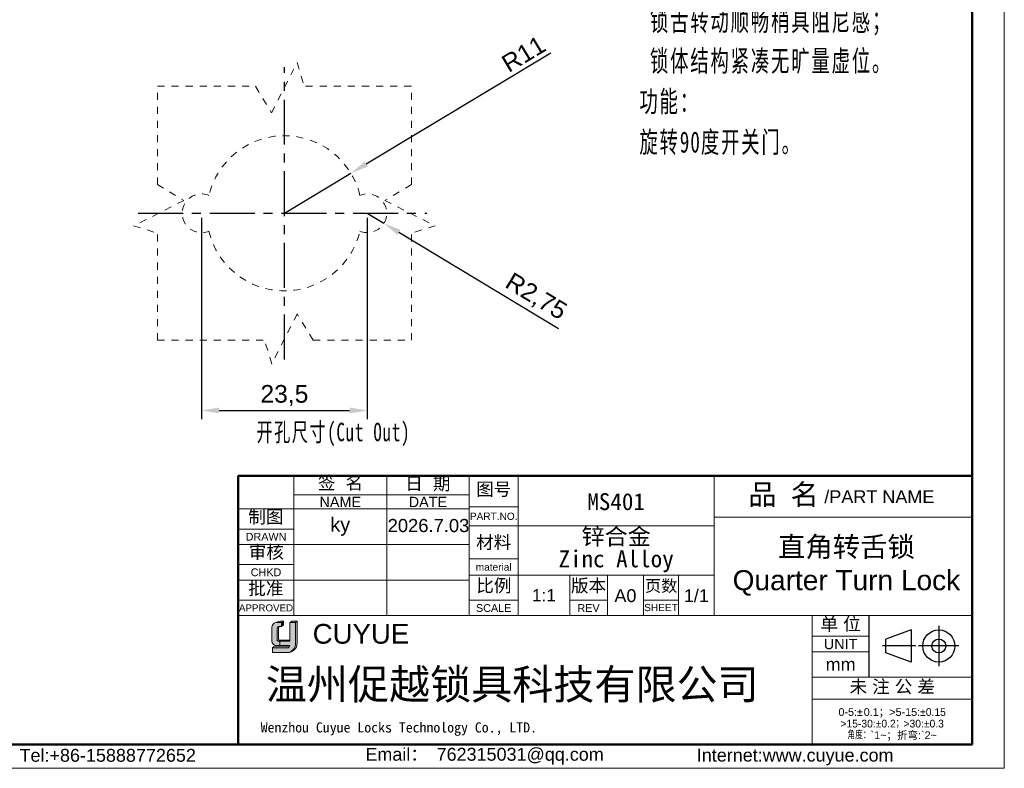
# Model space of a CAD drawing. Header units: millimetres. Extents: x 1259 to 1531, y 1568 to 1760.
# Tile 8 of 9: x 1391 to 1531, y 1568 to 1674. Entities that reach past the tile are written whole.
import ezdxf

# ---------------------------------------------------------------- set-up
doc = ezdxf.new("R2010")
doc.units = ezdxf.units.MM
doc.linetypes.add('CENTER', pattern=[10.159999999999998, 6.35, -1.27, 1.27, -1.27])
doc.linetypes.add('虚线', pattern=[2, 1, -1])
for name, color, linetype, lineweight in [('0007', 7, 'Continuous', 5), ('实线层', 7, 'Continuous', 25), ('尺寸线层', 3, 'Continuous', 18), ('粗实线层', 7, 'Continuous', 50), ('细实线层', 3, 'Continuous', 18), ('虚线层', 6, '虚线', 18)]:
    doc.layers.add(name, color=color, linetype=linetype, lineweight=lineweight)
doc.layers.add('中心线层', color=1, linetype='CENTER')
doc.styles.add('ARIAL', font='arial.ttf')
doc.styles.get("Standard").update_dxf_attribs({"font": 'arial.ttf'})
doc.styles.add('TEXTSTYLE_2', font='arial.ttf')
doc.styles.add('TEXTSTYLE_3', font='arial.ttf')
doc.styles.add('TEXTSTYLE_4', font='arial.ttf')
doc.styles.add('标准', font='txt', dxfattribs={"width": 0.667})
doc.dimstyles.new('ISO-25', dxfattribs={"dimtxt": 2.5, "dimasz": 2.5, "dimexe": 1.25, "dimexo": 0.625, "dimtad": 1, "dimtxsty": 'Standard', "dimcen": 2.5, "dimadec": 0, "dimazin": 0, "dimtfac": 1, "dimtmove": 0, "dimatfit": 3, "dimfxl": 1, "dimarcsym": 0})

# ---------------------------------------------------------------- blocks, each defined once
blk = doc.blocks.new('*D18')
at = {"layer": 'Defpoints', "color": 0, "transparency": 16777216}
for p in [(1440.390889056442, 1646.409287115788), (1442.744943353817, 1644.987693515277)]:
    blk.add_point(p, dxfattribs=at)
at = {"layer": '尺寸线层', "color": 0, "linetype": 'Continuous', "lineweight": -2, "transparency": 16777216}
for p, q in [((1440.390889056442, 1646.409287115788), (1442.744943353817, 1644.987693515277)), ((1467.50239569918, 1630.036876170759), (1444.884992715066, 1643.695335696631))]:
    blk.add_line(p, q, dxfattribs=at)
at = {"layer": '尺寸线层', "color": 0, "transparency": 16777216}
blk.add_solid([(1445.10038568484, 1644.052010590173), (1444.669599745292, 1643.33866080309), (1442.744943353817, 1644.987693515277)], dxfattribs=at)
at = {"layer": '尺寸线层', "color": 0, "transparency": 16777216, "insert": (1464.255614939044, 1634.482788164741), "char_height": 2.5, "attachment_point": 5, "rotation": 328.8725750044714}
blk.add_mtext('R2,75', dxfattribs=at)
blk = doc.blocks.new('*D19')
at = {"layer": 'Defpoints', "color": 0, "transparency": 16777216}
for p in [(1438.066522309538, 1652.080039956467), (1428.640889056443, 1646.409287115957)]:
    blk.add_point(p, dxfattribs=at)
at = {"layer": '尺寸线层', "color": 0, "linetype": 'Continuous', "lineweight": -2, "transparency": 16777216}
for p, q in [((1466.401503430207, 1669.12724202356), (1440.208711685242, 1653.368847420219)), ((1428.640889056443, 1646.409287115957), (1438.066522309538, 1652.080039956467))]:
    blk.add_line(p, q, dxfattribs=at)
at = {"layer": '尺寸线层', "color": 0, "transparency": 16777216}
blk.add_solid([(1439.993910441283, 1653.725878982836), (1440.423512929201, 1653.011815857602), (1438.066522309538, 1652.080039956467)], dxfattribs=at)
at = {"layer": '尺寸线层', "color": 0, "transparency": 16777216, "insert": (1462.544104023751, 1669.000663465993), "char_height": 2.5, "attachment_point": 5, "rotation": 31.03241847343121}
blk.add_mtext('R11', dxfattribs=at)
blk = doc.blocks.new('*D20')
at = {"layer": 'Defpoints', "color": 0, "transparency": 16777216}
for p in [(1416.890889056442, 1646.409287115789), (1440.390889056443, 1646.409287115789), (1440.390889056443, 1618.441827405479)]:
    blk.add_point(p, dxfattribs=at)
at = {"layer": '尺寸线层', "color": 0, "linetype": 'Continuous', "lineweight": -2, "transparency": 16777216}
for p, q in [((1416.890889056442, 1645.784287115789), (1416.890889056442, 1617.191827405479)), ((1440.390889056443, 1645.784287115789), (1440.390889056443, 1617.191827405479)), ((1419.390889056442, 1618.441827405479), (1437.890889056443, 1618.441827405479))]:
    blk.add_line(p, q, dxfattribs=at)
at = {"layer": '尺寸线层', "color": 0, "transparency": 16777216}
for points in [[(1419.390889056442, 1618.858494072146), (1419.390889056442, 1618.025160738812), (1416.890889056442, 1618.441827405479)], [(1437.890889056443, 1618.858494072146), (1437.890889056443, 1618.025160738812), (1440.390889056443, 1618.441827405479)]]:
    blk.add_solid(points, dxfattribs=at)
at = {"layer": '尺寸线层', "color": 0, "transparency": 16777216, "insert": (1428.640889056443, 1620.569214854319), "char_height": 2.5, "attachment_point": 5}
blk.add_mtext('23,5', dxfattribs=at)

msp = doc.modelspace()

# ---------------------------------------------------------------- hatches: boundary and pattern name
at = {"layer": '实线层'}
h = msp.add_hatch(color=30, dxfattribs=at)
edge = h.paths.add_edge_path(flags=0)
edge.add_arc((1427.871959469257, 1587.569248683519), 0.2611549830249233, 103.89623382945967, 180.1196323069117, ccw=False)
edge.add_line((1427.809239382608, 1587.822760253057), (1428.217569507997, 1587.822760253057))
edge.add_line((1428.217569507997, 1587.822760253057), (1428.217569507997, 1588.38152621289))
edge.add_line((1428.217569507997, 1588.38152621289), (1427.396960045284, 1588.38152621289))
edge.add_arc((1427.654085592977, 1587.610852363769), 0.8124356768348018, 108.4506221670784, 173.4013944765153)
edge.add_line((1426.847031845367, 1587.70421176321), (1426.847031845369, 1585.730941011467))
edge.add_arc((1427.54220939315, 1585.795704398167), 0.698187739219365, 185.3223660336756, 272.7233690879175)
edge.add_line((1427.575382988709, 1585.098305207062), (1428.012873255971, 1585.098305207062))
edge.add_line((1428.012873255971, 1585.098305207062), (1428.01287325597, 1585.730941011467))
edge.add_line((1428.01287325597, 1585.730941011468), (1427.815929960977, 1585.730941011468))
edge.add_arc((1427.799508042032, 1585.919086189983), 0.1888604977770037, 177.6597996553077, 274.98831874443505, ccw=False)
edge.add_line((1427.610805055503, 1585.926797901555), (1427.610805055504, 1587.568703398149))
h = msp.add_hatch(color=254, dxfattribs=at)
h.paths.add_polyline_path([(1427.993793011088, 1588.547723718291), (1427.396960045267, 1588.38152621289), (1428.217569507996, 1588.38152621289), (1428.499796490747, 1588.547723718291)], flags=0)
h.paths.add_polyline_path([(1429.419564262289, 1588.38152621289), (1430.219016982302, 1588.38152621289), (1430.453968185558, 1588.547723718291), (1429.714258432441, 1588.547723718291)], flags=0)
h = msp.add_hatch(color=251, dxfattribs=at)
edge = h.paths.add_edge_path(flags=0)
edge.add_line((1427.799138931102, 1586.040420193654), (1427.799138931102, 1587.568703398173))
edge.add_arc((1428.060293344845, 1587.569248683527), 0.2611549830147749, 103.89623382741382, 180.1196323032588, ccw=False)
edge.add_line((1427.997573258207, 1587.822760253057), (1427.809239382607, 1587.822760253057))
edge.add_arc((1427.871959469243, 1587.569248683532), 0.2611549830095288, 103.8962338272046, 180.1196323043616)
edge.add_line((1427.610805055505, 1587.568703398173), (1427.610805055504, 1585.926797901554))
edge.add_arc((1427.799508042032, 1585.919086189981), 0.1888604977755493, 177.6597996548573, 274.9883187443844)
edge.add_line((1427.815929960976, 1585.730941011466), (1429.419564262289, 1585.730941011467))
edge.add_line((1429.419564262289, 1585.730941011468), (1429.419564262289, 1585.88992547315))
edge.add_line((1429.419564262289, 1585.88992547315), (1427.919671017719, 1585.88992547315))
edge.add_arc((1427.947524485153, 1586.035748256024), 0.1484590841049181, 178.1966309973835, 259.1862447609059, ccw=False)
msp.add_hatch(color=251, dxfattribs=at).paths.add_polyline_path([(1428.217569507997, 1587.822760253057), (1428.499796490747, 1588.037203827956), (1428.499796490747, 1588.547723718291), (1428.217569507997, 1588.38152621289)], flags=0)
h = msp.add_hatch(color=251, dxfattribs=at)
edge = h.paths.add_edge_path(flags=0)
edge.add_line((1430.453968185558, 1588.547723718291), (1430.219016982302, 1588.38152621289))
edge.add_line((1430.219016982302, 1588.38152621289), (1430.219016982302, 1585.451678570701))
edge.add_arc((1428.892986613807, 1585.399958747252), 1.327038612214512, -71.74154242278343, 2.2336036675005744, ccw=False)
edge.add_arc((1429.088876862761, 1585.487475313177), 1.365560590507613, 279.2658368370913, 358.4978790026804)
edge.add_line((1430.453968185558, 1585.451678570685), (1430.453968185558, 1588.547723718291))
h = msp.add_hatch(color=251, dxfattribs=at)
edge = h.paths.add_edge_path(flags=0)
edge.add_line((1427.103434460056, 1584.947971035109), (1426.935336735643, 1584.762973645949))
edge.add_line((1426.935336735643, 1584.762973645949), (1429.020825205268, 1584.762973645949))
edge.add_arc((1428.944418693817, 1585.2585616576), 0.5014433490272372, 278.7644802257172, 323.8869948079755)
edge.add_line((1429.349512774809, 1584.963021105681), (1427.103434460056, 1584.947971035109))
at = {"layer": '尺寸线层'}
h = msp.add_hatch(color=179, dxfattribs=at)
edge = h.paths.add_edge_path(flags=0)
edge.add_line((1430.219016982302, 1588.38152621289), (1429.419564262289, 1588.38152621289))
edge.add_line((1429.419564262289, 1588.38152621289), (1429.419564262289, 1585.730941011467))
edge.add_line((1429.419564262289, 1585.730941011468), (1428.01287325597, 1585.730941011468))
edge.add_line((1428.01287325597, 1585.730941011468), (1428.01287325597, 1585.098305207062))
edge.add_line((1428.01287325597, 1585.098305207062), (1429.41956426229, 1585.098305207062))
edge.add_arc((1428.94441867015, 1585.258561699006), 0.5014433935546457, 278.7644821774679, 341.36184450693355, ccw=False)
edge.add_line((1429.020825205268, 1584.762973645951), (1426.935336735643, 1584.762973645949))
edge.add_line((1426.935336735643, 1584.762973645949), (1426.935336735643, 1584.122111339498))
edge.add_line((1426.935336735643, 1584.122111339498), (1429.065704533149, 1584.122111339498))
edge.add_arc((1429.08887685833, 1585.487475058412), 1.365560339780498, 269.0276957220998, 279.2658387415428)
edge.add_arc((1428.892986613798, 1585.399958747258), 1.327038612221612, 288.258457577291, 362.2336036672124)
edge.add_line((1430.2190169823, 1585.451678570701), (1430.219016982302, 1588.38152621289))

# ---------------------------------------------------------------- linework, layer by layer
at = {"color": 0, "linetype": 'Continuous'}
for p, q in [((1511.513808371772, 1589.348608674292), (1511.513808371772, 1580.64949573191)), ((1517.498990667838, 1587.323568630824), (1513.926889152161, 1586.030039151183)), ((1517.498990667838, 1587.323568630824), (1517.498990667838, 1582.770343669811)), ((1521.414328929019, 1587.909487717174), (1521.414328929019, 1582.184424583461)), ((1513.926889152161, 1584.063873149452), (1513.926889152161, 1586.030039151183)), ((1518.145950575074, 1585.046956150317), (1513.421245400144, 1585.046956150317)), ((1524.276860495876, 1585.046956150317), (1518.551797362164, 1585.046956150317)), ((1517.498990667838, 1582.770343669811), (1513.926889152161, 1584.063873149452))]:
    msp.add_line(p, q, dxfattribs=at)
for radius in [2.276612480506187, 0.9830830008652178]:
    msp.add_circle((1521.414328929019, 1585.046956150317), radius, dxfattribs=at)
at = {"layer": '0007'}
for p, q in [((1426.847031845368, 1585.730941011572), (1426.847031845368, 1587.704211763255)), ((1427.396960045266, 1588.38152621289), (1427.993793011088, 1588.547723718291)), ((1427.396960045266, 1588.38152621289), (1428.217569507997, 1588.38152621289)), ((1427.610805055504, 1585.926797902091), (1427.610805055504, 1587.568703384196)), ((1427.799138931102, 1586.040420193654), (1427.799138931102, 1587.568703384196)), ((1427.809239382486, 1587.822760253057), (1428.217569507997, 1587.822760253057)), ((1427.993793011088, 1588.547723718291), (1428.499796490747, 1588.547723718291)), ((1428.217569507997, 1588.38152621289), (1428.499796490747, 1588.547723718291)), ((1428.217569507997, 1587.822760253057), (1428.217569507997, 1588.38152621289)), ((1428.217569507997, 1587.822760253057), (1428.499796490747, 1588.037203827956)), ((1428.499796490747, 1588.037203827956), (1428.499796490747, 1588.547723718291)), ((1429.419564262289, 1588.38152621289), (1429.714258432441, 1588.547723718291)), ((1429.419564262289, 1588.38152621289), (1430.219016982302, 1588.38152621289)), ((1429.419564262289, 1585.730941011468), (1429.419564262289, 1588.38152621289)), ((1429.714258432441, 1588.547723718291), (1430.453968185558, 1588.547723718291)), ((1430.219016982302, 1588.38152621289), (1430.453968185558, 1588.547723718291)), ((1430.219016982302, 1588.38152621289), (1430.219016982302, 1585.451678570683)), ((1430.453968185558, 1588.547723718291), (1430.453968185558, 1585.451678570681)), ((1427.919671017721, 1585.88992547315), (1429.419564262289, 1585.88992547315)), ((1426.935336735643, 1584.762973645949), (1427.103434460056, 1584.947971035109)), ((1426.935336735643, 1584.122111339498), (1426.935336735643, 1584.762973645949)), ((1426.935336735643, 1584.762973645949), (1429.020825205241, 1584.762973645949)), ((1427.103434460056, 1584.947971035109), (1429.349512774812, 1584.963021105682)), ((1427.575382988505, 1585.098305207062), (1429.419564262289, 1585.098305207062)), ((1427.81592996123, 1585.730941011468), (1429.419564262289, 1585.730941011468)), ((1428.01287325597, 1585.730941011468), (1428.01287325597, 1585.098305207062)), ((1426.935336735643, 1584.122111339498), (1429.06570453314, 1584.122111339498))]:
    msp.add_line(p, q, dxfattribs=at)
for centre, radius, start, end in [((1427.654085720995, 1587.610852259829), 0.8124358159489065, 108.4506284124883, 173.401388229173), ((1427.871959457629, 1587.569248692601), 0.2611549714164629, 103.8962318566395, 180.1196373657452), ((1428.060293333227, 1587.569248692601), 0.2611549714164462, 103.8962318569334, 180.1196373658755), ((1427.799508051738, 1585.919086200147), 0.1888605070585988, 177.6598026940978, 274.9883156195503), ((1427.947524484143, 1586.035748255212), 0.1484590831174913, 178.1966306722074, 259.1862450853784), ((1427.54220936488, 1585.795704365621), 0.6981877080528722, 185.3223635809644, 272.7233715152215), ((1428.944418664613, 1585.258561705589), 0.5014434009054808, 278.7644826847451, 341.3618439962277), ((1429.088876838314, 1585.487475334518), 1.365560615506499, 269.0276967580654, 358.4978781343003), ((1428.892986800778, 1585.399958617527), 1.327038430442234, 288.2424993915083, 2.233609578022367)]:
    msp.add_arc(centre, radius, start, end, dxfattribs=at)
at = {"layer": '中心线层'}
for p, q in [((1428.640889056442, 1625.686431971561), (1428.640889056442, 1667.132142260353)), ((1407.918033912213, 1646.409287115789), (1448.837084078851, 1646.409287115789))]:
    msp.add_line(p, q, dxfattribs=at)
at = {"layer": '粗实线层'}
msp.add_lwpolyline([(1275.60138956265, 1755.025077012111), (1526.134166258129, 1755.025077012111), (1526.134166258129, 1571.091706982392), (1275.60138956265, 1571.091706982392)], close=True, dxfattribs=at)
msp.add_lwpolyline([(1526.134023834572, 1609.165819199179), (1485.557694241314, 1609.165819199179), (1422.087984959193, 1609.165057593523), (1422.087984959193, 1571.073482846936)], dxfattribs=at)
at = {"layer": '细实线层'}
for p, q in [((1429.982978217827, 1609.165057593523), (1429.982978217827, 1589.354472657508)), ((1443.141300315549, 1609.165057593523), (1443.141300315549, 1589.354472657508)), ((1454.836905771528, 1609.181954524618), (1454.836905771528, 1589.354472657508)), ((1454.837586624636, 1609.165057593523), (1454.837586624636, 1589.354472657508)), ((1461.781575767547, 1609.165533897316), (1461.781575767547, 1589.354472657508)), ((1489.557694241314, 1609.165819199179), (1489.557694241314, 1589.354472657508)), ((1429.982978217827, 1606.460291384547), (1454.837586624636, 1606.460291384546)), ((1422.087984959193, 1604.486543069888), (1454.837586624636, 1604.486543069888)), ((1454.836905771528, 1604.79584715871), (1461.781575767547, 1604.79584715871)), ((1489.557694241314, 1603.317676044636), (1526.134023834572, 1603.317676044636)), ((1422.087984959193, 1601.635573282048), (1429.982978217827, 1601.635573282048)), ((1454.836905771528, 1602.091080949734), (1489.560255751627, 1602.091080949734)), ((1422.087984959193, 1599.442519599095), (1454.837586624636, 1599.442519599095)), ((1454.836905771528, 1597.4125664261), (1461.781575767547, 1597.4125664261)), ((1422.087984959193, 1596.591549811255), (1429.982978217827, 1596.591549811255)), ((1422.087984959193, 1594.398496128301), (1454.837586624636, 1594.398496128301)), ((1454.836905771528, 1595.073309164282), (1489.560255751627, 1595.073309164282)), ((1469.091754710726, 1595.073309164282), (1469.091754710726, 1589.354472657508)), ((1474.428185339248, 1595.073309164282), (1474.428185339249, 1589.354472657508)), ((1479.545310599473, 1595.073309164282), (1479.545310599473, 1589.354472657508)), ((1484.516232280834, 1595.073309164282), (1484.516232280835, 1589.354472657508)), ((1422.087984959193, 1591.547526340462), (1429.982978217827, 1591.547526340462)), ((1454.836905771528, 1591.564423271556), (1461.781575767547, 1591.564423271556)), ((1469.091754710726, 1591.564423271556), (1474.428185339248, 1591.564423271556)), ((1479.545310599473, 1591.564423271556), (1484.516232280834, 1591.564423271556)), ((1422.087984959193, 1589.354472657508), (1503.472540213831, 1589.354472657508)), ((1503.472540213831, 1589.354472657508), (1503.472540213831, 1571.152448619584)), ((1503.472611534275, 1589.348608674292), (1526.134166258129, 1589.348608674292)), ((1503.472611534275, 1589.348608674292), (1503.472611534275, 1571.073482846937)), ((1503.472611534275, 1586.424537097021), (1511.513808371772, 1586.424537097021)), ((1503.472611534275, 1584.231483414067), (1511.513808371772, 1584.231483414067)), ((1503.472611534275, 1580.64949573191), (1526.134166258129, 1580.64949573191)), ((1503.472611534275, 1577.506118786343), (1526.134166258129, 1577.506118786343))]:
    msp.add_line(p, q, dxfattribs=at)
msp.add_lwpolyline([(1259.312634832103, 1759.593938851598), (1530.703028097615, 1759.593938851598), (1530.703028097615, 1567.701741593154), (1259.312634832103, 1567.701741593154)], close=True, dxfattribs=at)
at = {"layer": '虚线层'}
for p, q in [((1426.826611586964, 1660.666632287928), (1430.434123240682, 1667.786721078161)), ((1430.434123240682, 1667.786721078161), (1431.450632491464, 1664.409287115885)), ((1410.640889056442, 1664.409287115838), (1424.548182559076, 1664.409287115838)), ((1410.640889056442, 1650.501993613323), (1410.640889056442, 1664.409287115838)), ((1424.548182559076, 1664.409287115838), (1426.826611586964, 1660.666632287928)), ((1446.640889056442, 1664.409287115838), (1431.450632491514, 1664.409287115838)), ((1446.640889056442, 1650.501993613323), (1446.640889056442, 1664.409287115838)), ((1410.64088905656, 1650.501993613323), (1414.383543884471, 1648.223564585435)), ((1446.640889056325, 1650.501993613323), (1442.898234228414, 1648.223564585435)), ((1414.383543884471, 1648.223564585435), (1407.263455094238, 1644.616052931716)), ((1442.898234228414, 1648.223564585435), (1450.018323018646, 1644.616052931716)), ((1407.263455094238, 1644.616052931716), (1410.640889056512, 1643.599543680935)), ((1450.018323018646, 1644.616052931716), (1446.64088905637, 1643.599543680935)), ((1410.640889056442, 1628.409287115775), (1410.640889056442, 1643.599543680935)), ((1446.640889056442, 1628.409287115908), (1446.640889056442, 1643.599543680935)), ((1430.455166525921, 1632.151941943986), (1426.847654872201, 1625.031853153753)), ((1432.733595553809, 1628.409287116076), (1430.455166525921, 1632.151941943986)), ((1410.640889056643, 1628.409287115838), (1425.831145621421, 1628.409287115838)), ((1426.847654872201, 1625.031853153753), (1425.831145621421, 1628.409287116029)), ((1432.733595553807, 1628.409287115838), (1446.640889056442, 1628.409287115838))]:
    msp.add_line(p, q, dxfattribs=at)
for centre, radius, start, end in [((1428.640889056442, 1646.409287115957), 11, 13.3641490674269, 166.6358509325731), ((1416.890889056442, 1646.409287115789), 2.75, 67.60160437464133, 292.3983956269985), ((1440.390889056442, 1646.409287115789), 2.75, 247.6016043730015, 112.3983956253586), ((1428.640889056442, 1646.409287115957), 11, 193.3641490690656, 346.6358509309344)]:
    msp.add_arc(centre, radius, start, end, dxfattribs=at)

# ---------------------------------------------------------------- texts
at = {"color": 0, "linetype": 'Continuous', "attachment_point": 2, "line_spacing_factor": 0.8999999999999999}
for s, insert, char_height, width, style in [('签  名', (1436.592400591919, 1609.096918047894), 1.827544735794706, 8.038341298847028, 'TEXTSTYLE_2'), ('日  期', (1448.974110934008, 1609.002247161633), 1.827544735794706, 8.038341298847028, 'TEXTSTYLE_2'), ('图号', (1458.309240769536, 1608.202544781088), 1.827544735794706, 5.354134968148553, 'TEXTSTYLE_2'), ('{\\fSimSun|b0|i0|c0|p34;品 名}', (1499.405897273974, 1607.989727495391), 2.92407157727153, 10.71398101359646, 'TEXTSTYLE_2'), ('/PART NAME', (1512.985081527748, 1607.127932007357), 1.827544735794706, 15.56470256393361, 'TEXTSTYLE_3'), ('PART.NO.', (1458.309240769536, 1603.955176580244), 1.023425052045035, 6.737865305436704, 'TEXTSTYLE_3'), ('材料', (1458.309240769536, 1600.665596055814), 1.827544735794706, 5.354134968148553, 'TEXTSTYLE_2'), ('material', (1458.309240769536, 1596.754650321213), 1.023425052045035, 6.422087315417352, 'TEXTSTYLE_3'), ('比例', (1458.339630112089, 1594.536295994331), 1.827544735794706, 5.354134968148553, 'TEXTSTYLE_2'), ('版本', (1471.759970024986, 1594.524784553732), 1.827544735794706, 5.354134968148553, 'TEXTSTYLE_2'), ('页数', (1482.057005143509, 1594.421649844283), 1.681341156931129, 4.925804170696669, 'TEXTSTYLE_2'), ('A0', (1476.986747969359, 1593.099560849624), 1.827544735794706, 2.684206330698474, 'TEXTSTYLE_2'), ('1/1', (1487.038244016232, 1593.099560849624), 1.827544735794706, 4.026309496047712, 'TEXTSTYLE_2'), ('SCALE', (1458.309240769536, 1590.979608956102), 1.096526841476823, 5.013858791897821, 'TEXTSTYLE_3'), ('REV', (1471.759970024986, 1590.979608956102), 1.096526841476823, 2.378619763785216, 'TEXTSTYLE_4'), ('SHEET', (1482.030771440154, 1591.016159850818), 1.023425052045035, 4.228657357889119, 'TEXTSTYLE_4'), ('单 位', (1507.493209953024, 1589.07785126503), 1.827544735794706, 6.69623813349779, 'TEXTSTYLE_2'), ('UNIT', (1507.493209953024, 1586.059028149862), 1.462035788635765, 4.755692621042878, 'TEXTSTYLE_3'), ('mm', (1507.493209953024, 1583.354261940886), 1.827544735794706, 4.239360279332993, 'TEXTSTYLE_3'), ('未 注 公 差', (1514.816141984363, 1580.208171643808), 1.827544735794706, 14.73457943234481, 'TEXTSTYLE_2'), ('{\\C256;Email\\fSimSun|b0|i0|c0|p34;： \\farial|b0|i0|c0|p34;762315031@qq.com}', (1457.014784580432, 1570.603066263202), 1.823896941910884, 37.04392632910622, 'TEXTSTYLE_3'), ('{\\C256;Internet:www.cuyue.com}', (1501.052876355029, 1570.483741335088), 1.823896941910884, 54.06365050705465, 'TEXTSTYLE_3')]:
    msp.add_mtext(s, dxfattribs=dict(at, insert=insert, char_height=char_height, width=width, style=style))
at = {"color": 0, "lineweight": 13, "char_height": 2.4, "width": 46.29353078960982, "attachment_point": 5}
for s, insert in [('{\\fFangSong|b0|i0|c134|p34;\\C3;MS401}', (1475.66963500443, 1605.495083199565)), ('\\pxsm0.8;{\\fFangSong|b0|i0|c134|p34;\\C3;锌合金\\PZinc Alloy}', (1475.669635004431, 1598.655104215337))]:
    msp.add_mtext(s, dxfattribs=dict(at, insert=insert))
at = {"linetype": 'Continuous', "attachment_point": 2, "line_spacing_factor": 0.8999999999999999}
for s, insert, char_height, width, style in [('NAME', (1436.562139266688, 1606.204435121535), 1.462035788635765, 5.88618869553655, 'TEXTSTYLE_3'), ('DATE', (1448.989443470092, 1606.204435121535), 1.462035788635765, 5.435077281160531, 'TEXTSTYLE_3'), ('制图', (1426.012241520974, 1604.276649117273), 1.827544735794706, 5.354134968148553, 'TEXTSTYLE_2'), ('DRAWN', (1426.03548158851, 1601.08730986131), 1.096526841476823, 5.776128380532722, 'TEXTSTYLE_3'), ('审核', (1426.0769395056, 1599.282964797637), 1.827544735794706, 5.354134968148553, 'TEXTSTYLE_2'), ('CHKD', (1426.03548158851, 1596.043286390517), 1.096526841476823, 4.333115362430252, 'TEXTSTYLE_3'), ('批准', (1426.002472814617, 1594.117669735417), 1.827544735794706, 5.354134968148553, 'TEXTSTYLE_2'), ('APPROVED', (1426.03548158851, 1590.944436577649), 0.9868741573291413, 7.645523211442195, 'TEXTSTYLE_3'), ('Tel:+86-15888772652', (1403.590685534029, 1570.456147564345), 1.823896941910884, 25.89134939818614, 'TEXTSTYLE_3')]:
    msp.add_mtext(s, dxfattribs=dict(at, insert=insert, char_height=char_height, width=width, style=style))
at = {"color": 0, "insert": (1508.316590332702, 1596.359503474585), "char_height": 2.84527922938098, "width": 65.09009438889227, "attachment_point": 5, "style": 'ARIAL'}
msp.add_mtext('{\\fFangSong|b0|i0|c134|p34;直角转舌锁\\P}Quarter Turn Lock', dxfattribs=at)
at = {"color": 0, "insert": (1465.436665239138, 1592.237320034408), "char_height": 1.750941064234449, "width": 12.18363157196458, "attachment_point": 5}
msp.add_mtext('1:1', dxfattribs=at)
at = {"color": 7, "linetype": 'Continuous', "attachment_point": 1, "line_spacing_factor": 0.8999999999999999}
for s, insert, char_height, width, style in [('CUYUE', (1432.649997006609, 1588.174351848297), 2.8, 31.20112173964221, 'TEXTSTYLE_2'), ('{\\fsimsun|b0|i0|c134|p34;\\C0;Wenzhou Cuyue Locks Technology Co., LTD.}', (1425.273171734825, 1574.220786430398), 1.44, 60.10438504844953, 'TEXTSTYLE_3')]:
    msp.add_mtext(s, dxfattribs=dict(at, insert=insert, char_height=char_height, width=width, style=style))
at = {"color": 0, "linetype": 'Continuous', "lineweight": 13, "insert": (1514.803388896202, 1576.226837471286), "char_height": 1.09433816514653, "width": 22.24564551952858, "attachment_point": 2, "line_spacing_factor": 0.8999999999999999, "style": 'TEXTSTYLE_2'}
msp.add_mtext('0-5:{\\Fgdt,gbcbig.shx;`\\fsimsun|b0|i0|c0|p34;\\W0.16667; \\farial|b0|i0|c0|p34;\\W1;0.1\\fsimsun|b0|i0|c0|p34;；}>5-15:{\\Fgdt,gbcbig.shx;`0.15\\P>15-30:`0.2；>30:`0.3\\P角度：}`1~{\\fsimsun|b0|i0|c0|p34;；折弯}:`2~', dxfattribs=at)
at = {"layer": '尺寸线层', "char_height": 2.625, "width": 85.30840781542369, "attachment_point": 1, "line_spacing_factor": 1.150569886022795, "style": '标准'}
for s, insert in [('{\\H1.14286x;\\T1.1;技术要求：\\P 螺丝螺母不滑牙；\\P 锐边倒钝毛刺去除；\\P 锁舌转动顺畅稍具阻尼感；\\P 锁体结构紧凑无旷量虚位。\\H0.875x;\\P\\H1.14286x;功能：\\P旋转90度开关门。}', (1478.966591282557, 1692.538125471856)), ('{\\T1.1;开孔尺寸(Cut Out)}', (1424.69105102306, 1616.706687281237))]:
    msp.add_mtext(s, dxfattribs=dict(at, insert=insert))
at = {"layer": '尺寸线层', "color": 6, "insert": (1426.011610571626, 1581.75269457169), "char_height": 4.2679, "width": 78.34973204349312, "attachment_point": 1}
msp.add_mtext('{\\fSimSun|b0|i0|c134|p2;\\C0;温州促越锁具科技有限公司}', dxfattribs=at)
at = {"layer": '细实线层', "insert": (1436.562139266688, 1601.964531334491), "char_height": 2, "attachment_point": 5}
msp.add_mtext_dynamic_manual_height_columns('ky', width=13.15832209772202, gutter_width=1, heights=[0], dxfattribs=at)
at = {"layer": '细实线层', "insert": (1443.274637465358, 1603.060868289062), "char_height": 1.8641, "attachment_point": 1}
msp.add_mtext('2026.7.03', dxfattribs=at)

# ---------------------------------------------------------------- dimensions: what is measured, and where the dimension line sits
at = {"layer": '尺寸线层'}
for center, mpoint, picture, middle in [((1428.640889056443, 1646.409287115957), (1438.066522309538, 1652.080039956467), '*D19', (1463.513347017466, 1667.389637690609)), ((1440.390889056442, 1646.409287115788), (1442.744943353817, 1644.987693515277), '*D18', (1463.155876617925, 1632.661702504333))]:
    dim = msp.add_radius_dim(center=center, mpoint=mpoint, dimstyle='ISO-25', override={"dimarcsym": 1}, dxfattribs=at)
    dim.commit()
    dim.dimension.update_dxf_attribs({"geometry": picture, "text_midpoint": middle, "dimtype": 164})
dim = msp.add_linear_dim(base=(1440.390889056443, 1618.441827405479), p1=(1416.890889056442, 1646.409287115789), p2=(1440.390889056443, 1646.409287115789), dimstyle='ISO-25', override={"dimarcsym": 1}, dxfattribs=at)
dim.commit()
dim.dimension.update_dxf_attribs({"geometry": '*D20', "text_midpoint": (1428.640889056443, 1620.569214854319)})

doc.saveas('drawing.dxf')
